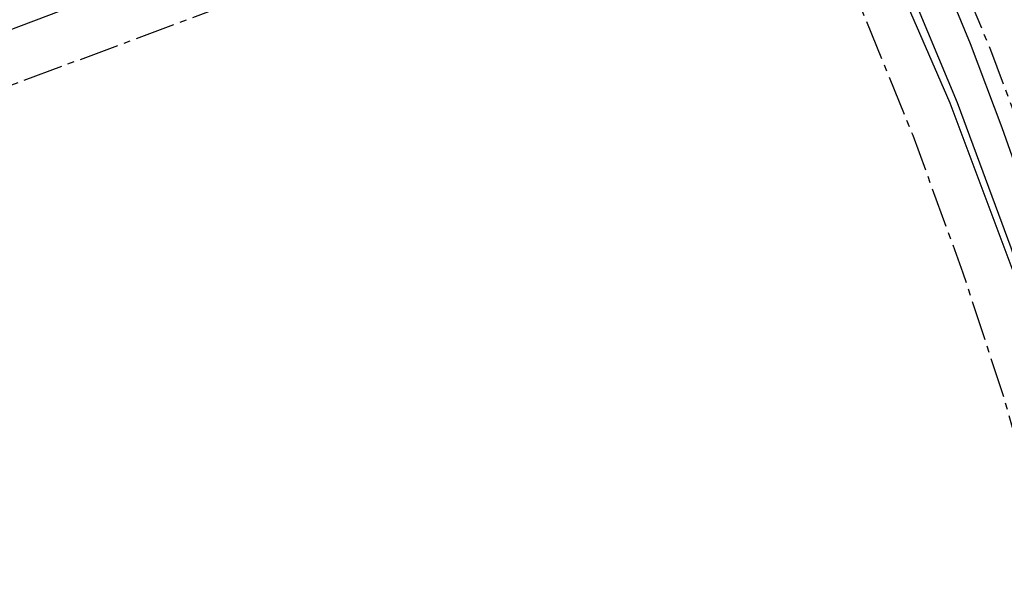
# Model space of a CAD drawing. Header units: metres. Extents: x 189938 to 192675, y 307646 to 311153.
# Tile 16 of 100: x 191663 to 191733, y 308900 to 308941. Entities that reach past the tile are written whole.
import ezdxf

# ---------------------------------------------------------------- set-up
doc = ezdxf.new("R2010")
doc.units = ezdxf.units.M
doc.linetypes.add('1-200 CENTER', pattern=[4.28625, 2.8575, -0.47625, 0.47625, -0.47625])
doc.layers.add('PH-BEST-KADASTRALE-GRENS', color=240, linetype='1-200 CENTER')
doc.layers.add('PH-BEST-KANTVERHARDING', color=252, linetype='Continuous')

msp = doc.modelspace()

# ---------------------------------------------------------------- linework, layer by layer
at = {"layer": 'PH-BEST-KADASTRALE-GRENS', "flags": 128}
for points in [[(191753.771, 308831.889), (191753.659, 308832.783), (191753.396, 308836.88), (191753.03, 308842.6), (191752.014, 308853.776), (191750.238, 308870.302), (191748.578, 308881.668), (191746.279, 308892.781), (191743.215, 308905.036), (191739.153, 308918.869), (191736.556, 308926.708), (191731.981, 308938.908), (191726.794, 308951.433), (191723.678, 308959.464)], [(191638.798, 308927.632), (191654.518, 308933.645), (191711.656, 308954.961), (191716.338, 308956.708)], [(191716.338, 308956.708), (191719.185, 308949.815), (191722.72, 308941.866), (191726.395, 308932.831), (191729.989, 308922.971), (191732.896, 308914.07), (191736.71, 308900.677), (191739.334, 308889.764), (191741.051, 308880.805), (191743.043, 308867.377), (191744.707, 308851.211), (191746.486, 308832.26)]]:
    msp.add_lwpolyline(points, dxfattribs=at)
at = {"layer": 'PH-BEST-KANTVERHARDING', "color": 8}
for points in [[(191748.889, 308827.817), (191748.89, 308838.52), (191748.909, 308838.529), (191745.941, 308870.599), (191742.72, 308888.669), (191738.32, 308906.861), (191734.01, 308921.93), (191729.07, 308935.119), (191722.81, 308949.54), (191719.62, 308956.13), (191717.091, 308960.82), (191712.59, 308959.37), (191707.19, 308957.39), (191701.739, 308954.9), (191697.39, 308952.729)], [(191570.133, 308906.535), (191573.151, 308907.324), (191577.86, 308908.416), (191583.408, 308910.567), (191610.459, 308920.653), (191628.993, 308927.954), (191693.056, 308952.204)], [(191743.55, 308899.08), (191741.831, 308905.431), (191740.481, 308910.241), (191738.07, 308917.96), (191735.78, 308924.91), (191732.8, 308933.351), (191730.541, 308939.35), (191728.34, 308944.68), (191725.541, 308951.161), (191724.969, 308952.173)], [(191780.729, 308779.771), (191771.12, 308792.29), (191763.35, 308802.21), (191756.561, 308811.69), (191753.07, 308817.9), (191751.751, 308821.77), (191750.141, 308827.619), (191749.369, 308840.27), (191747.959, 308857.04), (191746.891, 308866.83), (191745.271, 308878.111), (191743.69, 308887.78), (191741.529, 308897.749), (191737.911, 308910.949), (191733.451, 308924.761), (191729.61, 308935.14), (191726.151, 308943.44), (191723.74, 308948.91), (191722.871, 308951.345)]]:
    msp.add_lwpolyline(points, dxfattribs=at)

doc.saveas('drawing.dxf')
